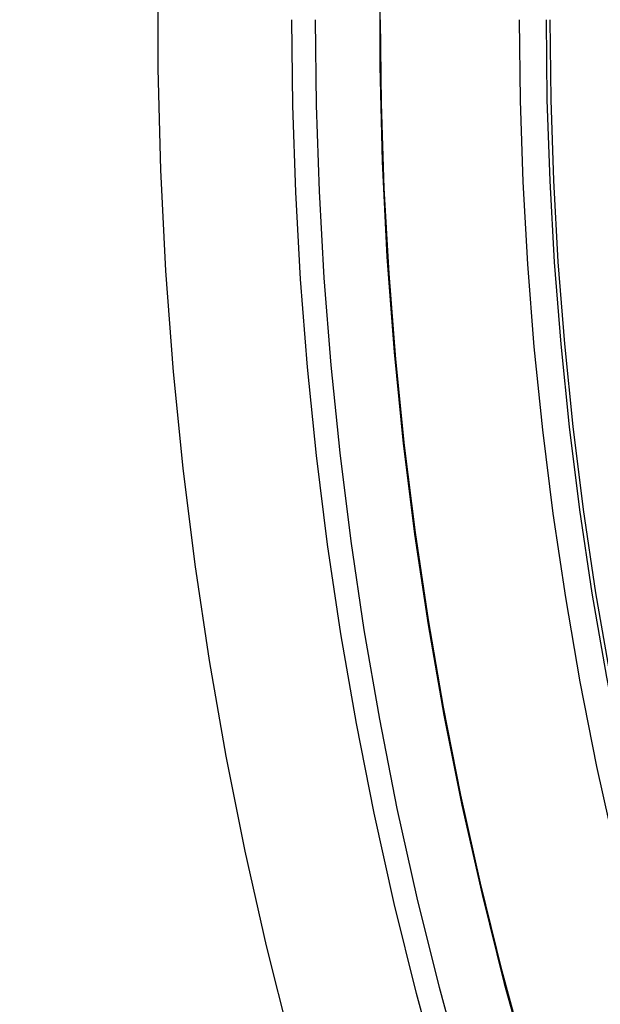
# Model space of a CAD drawing. Header units: millimetres. Extents: x -14 to 488, y -50 to 50.
# Tile 169 of 256: x 348.83 to 352.59, y -6.68 to -0.32. Entities that reach past the tile are written whole.
import ezdxf

# ---------------------------------------------------------------- set-up
doc = ezdxf.new("R2010")
doc.units = ezdxf.units.MM
doc.header["$MEASUREMENT"] = 0
doc.layers.add('Default', color=7, linetype='Continuous')

msp = doc.modelspace()

# ---------------------------------------------------------------- linework, layer by layer
at = {"layer": 'Default'}
for points in [[(349.729, 0.0193), (349.7288, -0.6341), (349.745, -1.2873), (349.7778, -1.9399), (349.827, -2.5915), (349.8898, -3.2156), (349.9677, -3.838), (350.0606, -4.4583), (350.1686, -5.0763), (350.2915, -5.6914), (350.4292, -6.3034), (350.5818, -6.9118), (350.749, -7.5164), (350.9202, -8.0828), (351.1043, -8.6451), (351.3013, -9.2031), (351.5109, -9.7564), (351.7331, -10.3047), (351.9678, -10.8479), (352.2148, -11.3856), (352.474, -11.9174)], [(349.729, 0.0193), (349.7288, -0.6341), (349.745, -1.2873), (349.7778, -1.9399), (349.827, -2.5915), (349.8898, -3.2156), (349.9677, -3.838), (350.0606, -4.4583), (350.1686, -5.0763), (350.2915, -5.6914), (350.4292, -6.3034), (350.5818, -6.9118), (350.749, -7.5164), (350.9202, -8.0828), (351.1043, -8.6451), (351.3013, -9.2031), (351.5109, -9.7564), (351.7331, -10.3047), (351.9678, -10.8479), (352.2148, -11.3856), (352.474, -11.9174)], [(351.1637, 0.0007), (351.1635, -0.6165), (351.1789, -1.2334), (351.2098, -1.8498), (351.2563, -2.4652), (351.3156, -3.0547), (351.3892, -3.6426), (351.477, -4.2286), (351.579, -4.8122), (351.6951, -5.3932), (351.8252, -5.9713), (351.9692, -6.5459), (352.1272, -7.117), (352.2889, -7.652), (352.4628, -8.1831), (352.6488, -8.7101), (352.8468, -9.2327), (353.0567, -9.7507), (353.2783, -10.2637), (353.5117, -10.7716), (353.7566, -11.2739)], [(351.1637, 0.0007), (351.1635, -0.6165), (351.1789, -1.2334), (351.2098, -1.8498), (351.2563, -2.4652), (351.3156, -3.0547), (351.3892, -3.6426), (351.477, -4.2286), (351.579, -4.8122), (351.6951, -5.3932), (351.8252, -5.9713), (351.9692, -6.5459), (352.1272, -7.117), (352.2889, -7.652), (352.4628, -8.1831), (352.6488, -8.7101), (352.8468, -9.2327), (353.0567, -9.7507), (353.2783, -10.2637), (353.5117, -10.7716), (353.7566, -11.2739)], [(352.587, -10.0941), (352.3508, -9.5185), (352.1301, -8.9402), (351.9248, -8.3598), (351.735, -7.7779), (351.5605, -7.195), (351.4011, -6.6118), (351.2569, -6.0286), (351.1275, -5.4462), (351.0128, -4.865), (350.9126, -4.2856), (350.8266, -3.7083), (350.7547, -3.1337), (350.6965, -2.5622), (350.6518, -1.9943), (350.6202, -1.4303), (350.6015, -0.8707), (350.5954, -0.3158)], [(352.587, -10.0941), (352.3508, -9.5185), (352.1301, -8.9402), (351.9248, -8.3598), (351.735, -7.7779), (351.5605, -7.195), (351.4011, -6.6118), (351.2569, -6.0286), (351.1275, -5.4462), (351.0128, -4.865), (350.9126, -4.2856), (350.8266, -3.7083), (350.7547, -3.1337), (350.6965, -2.5622), (350.6518, -1.9943), (350.6203, -1.4303), (350.6016, -0.8707), (350.5954, -0.3158)], [(352.9778, -10.6032), (352.7276, -10.0344), (352.4928, -9.4623), (352.2735, -8.8875), (352.0695, -8.3107), (351.8808, -7.7323), (351.7074, -7.153), (351.549, -6.5733), (351.4056, -5.9937), (351.277, -5.4149), (351.163, -4.8372), (351.0634, -4.2613), (350.978, -3.6876), (350.9065, -3.1165), (350.8487, -2.5485), (350.8043, -1.984), (350.7729, -1.4235), (350.7543, -0.8673), (350.7482, -0.3158)], [(353.3602, -10.4292), (353.1142, -9.8701), (352.8834, -9.3077), (352.6678, -8.7426), (352.4673, -8.1755), (352.2818, -7.6069), (352.1112, -7.0374), (351.9556, -6.4675), (351.8146, -5.8977), (351.6882, -5.3287), (351.5761, -4.7608), (351.4782, -4.1946), (351.3942, -3.6306), (351.324, -3.0691), (351.2671, -2.5107), (351.2234, -1.9558), (351.1926, -1.4048), (351.1743, -0.858), (351.1683, -0.3158)], [(354.179, -10.0568), (353.9421, -9.5182), (353.7198, -8.9765), (353.5121, -8.4323), (353.319, -7.8861), (353.1403, -7.3384), (352.9761, -6.7899), (352.8261, -6.2409), (352.6904, -5.6922), (352.5686, -5.1441), (352.4607, -4.5971), (352.3664, -4.0518), (352.2855, -3.5085), (352.2178, -2.9677), (352.163, -2.4299), (352.1209, -1.8954), (352.0913, -1.3647), (352.0737, -0.838), (352.0679, -0.3158)], [(354.5868, -10.5158), (354.3372, -9.9848), (354.1021, -9.4502), (353.8815, -8.9126), (353.6753, -8.3723), (353.4836, -7.8302), (353.3062, -7.2865), (353.1432, -6.742), (352.9944, -6.1972), (352.8596, -5.6525), (352.7387, -5.1084), (352.6316, -4.5655), (352.538, -4.0242), (352.4577, -3.4849), (352.3905, -2.9481), (352.3361, -2.4143), (352.2944, -1.8838), (352.2649, -1.3569), (352.2474, -0.8341), (352.2417, -0.3158)], [(354.5868, -10.5158), (354.3372, -9.9848), (354.1021, -9.4502), (353.8815, -8.9126), (353.6753, -8.3723), (353.4836, -7.8302), (353.3062, -7.2865), (353.1432, -6.742), (352.9944, -6.1972), (352.8596, -5.6525), (352.7387, -5.1084), (352.6316, -4.5655), (352.538, -4.0242), (352.4577, -3.4849), (352.3905, -2.9481), (352.3361, -2.4143), (352.2944, -1.8838), (352.2649, -1.3569), (352.2474, -0.8341), (352.2417, -0.3158)], [(354.6086, -10.5052), (354.3593, -9.9748), (354.1244, -9.4408), (353.904, -8.9036), (353.698, -8.364), (353.5065, -7.8224), (353.3293, -7.2793), (353.1665, -6.7354), (353.0178, -6.1911), (352.8831, -5.6469), (352.7624, -5.1034), (352.6554, -4.5611), (352.5619, -4.0203), (352.4817, -3.4816), (352.4145, -2.9454), (352.3602, -2.4121), (352.3185, -1.8821), (352.2891, -1.3559), (352.2716, -0.8336), (352.2659, -0.3158)]]:
    msp.add_lwpolyline(points, dxfattribs=at)
at = {"layer": 'Default', "extrusion": (-0.087968, 0.996123, 0)}
for points in [[(-348.2429, 22.4213), (-348.2432, 22.4554), (-348.2443, 22.4899), (-348.2461, 22.5245), (-348.2487, 22.5595), (-348.252, 22.5946), (-348.2561, 22.6299), (-348.2611, 22.6654), (-348.2668, 22.7011), (-348.2734, 22.7368), (-348.2808, 22.7726), (-348.2891, 22.8085), (-348.2983, 22.8443), (-348.3083, 22.8802), (-348.3192, 22.916), (-348.331, 22.9516), (-348.3436, 22.9872), (-348.3572, 23.0226), (-348.3716, 23.0578), (-348.387, 23.0927), (-348.4032, 23.1274), (-348.4203, 23.1618), (-348.4382, 23.1958), (-348.4571, 23.2294), (-348.4768, 23.2626), (-348.4973, 23.2953), (-348.5187, 23.3275), (-348.5408, 23.3592), (-348.5638, 23.3903), (-348.5875, 23.4208), (-348.612, 23.4507), (-348.6372, 23.4799), (-348.6631, 23.5084), (-348.6897, 23.5362), (-348.717, 23.5632), (-348.7449, 23.5894), (-348.7734, 23.6148), (-348.8024, 23.6394), (-348.832, 23.6632), (-348.862, 23.6861), (-348.8926, 23.7081), (-348.9236, 23.7292), (-348.9549, 23.7493), (-348.9867, 23.7686), (-349.0187, 23.7869), (-349.0511, 23.8043), (-349.0837, 23.8207), (-349.1166, 23.8362), (-349.1496, 23.8507), (-349.1828, 23.8643), (-349.2161, 23.8769), (-349.2495, 23.8886), (-349.2829, 23.8993), (-349.3164, 23.9091), (-349.3499, 23.918), (-349.3833, 23.9259), (-349.4167, 23.933), (-349.4499, 23.9392), (-349.4831, 23.9444), (-349.516, 23.9489), (-349.5488, 23.9524), (-349.5814, 23.9552), (-349.6138, 23.9571), (-349.6459, 23.9583), (-349.6778, 23.9587), (-349.7096, 23.9583), (-349.7417, 23.9571), (-349.7741, 23.9552), (-349.8067, 23.9524), (-349.8395, 23.9489), (-349.8725, 23.9444), (-349.9056, 23.9392), (-349.9389, 23.933), (-349.9722, 23.9259), (-350.0056, 23.918), (-350.0391, 23.9091), (-350.0726, 23.8993), (-350.106, 23.8886), (-350.1394, 23.8769), (-350.1727, 23.8643), (-350.2059, 23.8507), (-350.239, 23.8362), (-350.2718, 23.8207), (-350.3044, 23.8043), (-350.3368, 23.7869), (-350.3689, 23.7686), (-350.4006, 23.7493), (-350.432, 23.7292), (-350.4629, 23.7081), (-350.4935, 23.6861), (-350.5236, 23.6632), (-350.5531, 23.6394), (-350.5822, 23.6148), (-350.6106, 23.5894), (-350.6385, 23.5632), (-350.6658, 23.5362), (-350.6924, 23.5084), (-350.7183, 23.4799), (-350.7435, 23.4507), (-350.768, 23.4208), (-350.7917, 23.3903), (-350.8147, 23.3592), (-350.8369, 23.3275), (-350.8582, 23.2953), (-350.8788, 23.2626), (-350.8984, 23.2294), (-350.9173, 23.1958), (-350.9353, 23.1618), (-350.9524, 23.1274), (-350.9686, 23.0927), (-350.9839, 23.0578), (-350.9983, 23.0226), (-351.0119, 22.9872), (-351.0246, 22.9516), (-351.0364, 22.916), (-351.0472, 22.8802), (-351.0573, 22.8443), (-351.0664, 22.8085), (-351.0747, 22.7726), (-351.0821, 22.7368), (-351.0887, 22.7011), (-351.0944, 22.6654), (-351.0994, 22.6299), (-351.1035, 22.5946), (-351.1068, 22.5595), (-351.1094, 22.5245), (-351.1112, 22.4899), (-351.1123, 22.4554), (-351.1127, 22.4213)], [(-351.1127, 22.4213), (-351.1123, 22.3872), (-351.1112, 22.3528), (-351.1094, 22.3181), (-351.1068, 22.2832), (-351.1035, 22.248), (-351.0994, 22.2127), (-351.0944, 22.1772), (-351.0887, 22.1416), (-351.0821, 22.1058), (-351.0747, 22.07), (-351.0664, 22.0342), (-351.0573, 21.9983), (-351.0472, 21.9625), (-351.0364, 21.9267), (-351.0246, 21.891), (-351.0119, 21.8554), (-350.9983, 21.82), (-350.9839, 21.7848), (-350.9686, 21.7499), (-350.9524, 21.7152), (-350.9353, 21.6809), (-350.9173, 21.6469), (-350.8984, 21.6133), (-350.8788, 21.5801), (-350.8582, 21.5474), (-350.8369, 21.5151), (-350.8147, 21.4834), (-350.7917, 21.4523), (-350.768, 21.4218), (-350.7435, 21.392), (-350.7183, 21.3628), (-350.6924, 21.3343), (-350.6658, 21.3065), (-350.6385, 21.2795), (-350.6106, 21.2532), (-350.5822, 21.2278), (-350.5531, 21.2032), (-350.5236, 21.1794), (-350.4935, 21.1566), (-350.4629, 21.1346), (-350.432, 21.1135), (-350.4006, 21.0933), (-350.3689, 21.074), (-350.3368, 21.0557), (-350.3044, 21.0383), (-350.2718, 21.0219), (-350.239, 21.0064), (-350.2059, 20.9919), (-350.1727, 20.9783), (-350.1394, 20.9657), (-350.106, 20.9541), (-350.0726, 20.9433), (-350.0391, 20.9335), (-350.0056, 20.9247), (-349.9722, 20.9167), (-349.9389, 20.9096), (-349.9056, 20.9035), (-349.8725, 20.8982), (-349.8395, 20.8938), (-349.8067, 20.8902), (-349.7741, 20.8874), (-349.7417, 20.8855), (-349.7096, 20.8844), (-349.6778, 20.884), (-349.6459, 20.8844), (-349.6138, 20.8855), (-349.5814, 20.8874), (-349.5488, 20.8902), (-349.516, 20.8938), (-349.4831, 20.8982), (-349.4499, 20.9035), (-349.4167, 20.9096), (-349.3833, 20.9167), (-349.3499, 20.9247), (-349.3164, 20.9335), (-349.2829, 20.9433), (-349.2495, 20.9541), (-349.2161, 20.9657), (-349.1828, 20.9783), (-349.1496, 20.9919), (-349.1166, 21.0064), (-349.0837, 21.0219), (-349.0511, 21.0383), (-349.0187, 21.0557), (-348.9867, 21.074), (-348.9549, 21.0933), (-348.9236, 21.1135), (-348.8926, 21.1346), (-348.862, 21.1566), (-348.832, 21.1794), (-348.8024, 21.2032), (-348.7734, 21.2278), (-348.7449, 21.2532), (-348.717, 21.2795), (-348.6897, 21.3065), (-348.6631, 21.3343), (-348.6372, 21.3628), (-348.612, 21.392), (-348.5875, 21.4218), (-348.5638, 21.4523), (-348.5408, 21.4834), (-348.5187, 21.5151), (-348.4973, 21.5474), (-348.4768, 21.5801), (-348.4571, 21.6133), (-348.4382, 21.6469), (-348.4203, 21.6809), (-348.4032, 21.7152), (-348.387, 21.7499), (-348.3716, 21.7848), (-348.3572, 21.82), (-348.3436, 21.8554), (-348.331, 21.891), (-348.3192, 21.9267), (-348.3083, 21.9625), (-348.2983, 21.9983), (-348.2891, 22.0342), (-348.2808, 22.07), (-348.2734, 22.1058), (-348.2668, 22.1416), (-348.2611, 22.1772), (-348.2561, 22.2127), (-348.252, 22.248), (-348.2487, 22.2832), (-348.2461, 22.3181), (-348.2443, 22.3528), (-348.2432, 22.3872), (-348.2429, 22.4213)]]:
    msp.add_lwpolyline(points, dxfattribs=at)
at = {"layer": 'Default', "extrusion": (-0.088992, 0.035231, 0.995409)}
msp.add_lwpolyline([(-122.8085, 339.3557), (-122.8085, 341.047)], dxfattribs=at)

doc.saveas('drawing.dxf')
